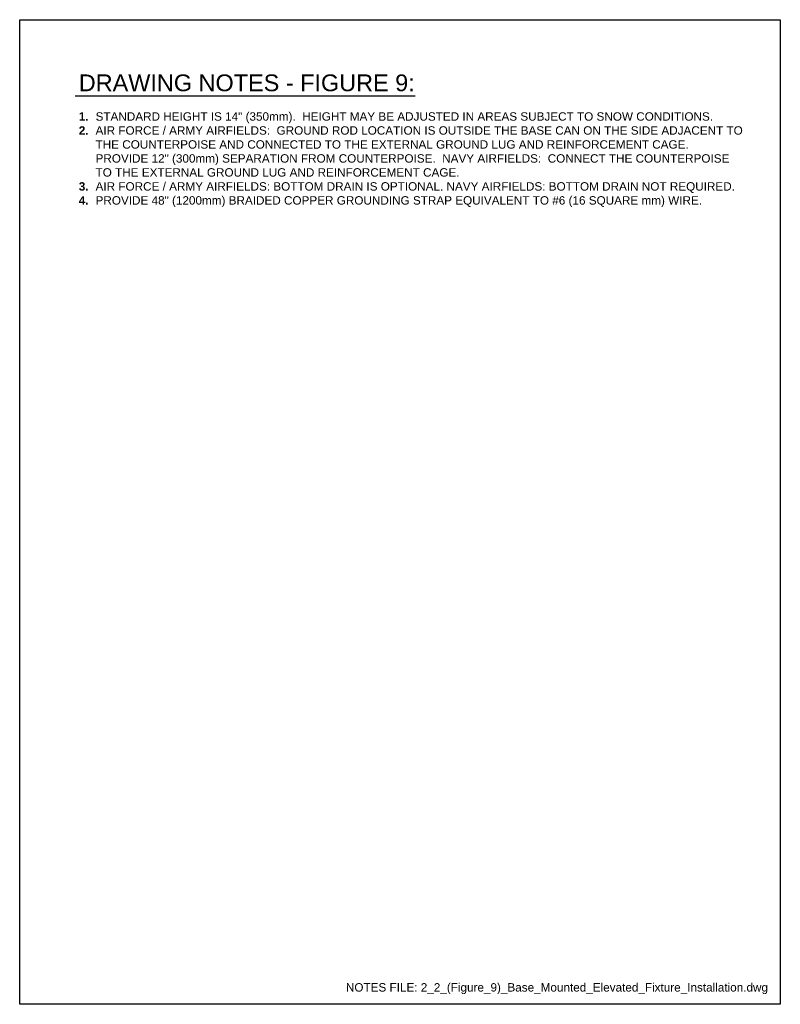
# Model space of a CAD drawing. Header units: inches. Extents: x 0 to 21.3, y 0 to 11.
# Tile 7 of 7: x 12.8 to 21.3, y 0 to 11. Entities that reach past the tile are written whole.
import ezdxf
from ezdxf.enums import TextEntityAlignment as Align

# ---------------------------------------------------------------- set-up
doc = ezdxf.new("R2010")
doc.units = ezdxf.units.IN
doc.header["$LTSCALE"] = 0.375
doc.header["$MEASUREMENT"] = 0
doc.layers.add('G-ANNO-RDME', color=5, linetype='CONTINUOUS', lineweight=18)
doc.layers.add('G-ANNO-TEXT', color=7, linetype='CONTINUOUS')
doc.layers.add('G-ANNO-TTLB', color=7, linetype='CONTINUOUS')
doc.styles.add('00-E-TITLE-1_1', font='arial.ttf', dxfattribs={"height": 0.1875})
doc.styles.add('01-E-BLDG-1_1', font='arial.ttf', dxfattribs={"height": 0.09375})

msp = doc.modelspace()

# ---------------------------------------------------------------- linework, layer by layer
at = {"layer": 'G-ANNO-TEXT', "linetype": 'Continuous', "lineweight": 30}
msp.add_line((13.3713, 10.14903), (17.1706, 10.14903), dxfattribs=at)
at = {"layer": 'G-ANNO-TTLB'}
msp.add_lwpolyline([(12.75, 11), (21.25, 11), (21.25, 0), (12.75, 0)], close=True, dxfattribs=at)

# ---------------------------------------------------------------- texts
at = {"layer": 'G-ANNO-RDME', "insert": (21.11242, 0.11416), "char_height": 0.09375, "width": 7.0264495, "attachment_point": 9, "style": '01-E-BLDG-1_1'}
msp.add_mtext('NOTES FILE: 2_2_(Figure_9)_Base_Mounted_Elevated_Fixture_Installation.dwg', dxfattribs=at)
at = {"layer": 'G-ANNO-TEXT', "style": '00-E-TITLE-1_1'}
msp.add_text('DRAWING NOTES - FIGURE 9:', height=0.1875, dxfattribs=at).set_placement((13.41045, 10.1447), align=Align.BOTTOM_LEFT)
at = {"layer": 'G-ANNO-TEXT', "insert": (13.41045, 9.96565), "char_height": 0.09375, "width": 7.4237884, "attachment_point": 1, "style": '01-E-BLDG-1_1'}
msp.add_mtext('\\A1;\\pi-0.1875,l0.1875,t0.1875;{\\fArial|b1|i0|c0|p34;1.^I}STANDARD HEIGHT IS 14" (350mm).  HEIGHT MAY BE ADJUSTED IN AREAS SUBJECT TO SNOW CONDITIONS.\\P{\\fArial|b1|i0|c0|p34;2.^I}AIR FORCE / ARMY AIRFIELDS:  GROUND ROD LOCATION IS OUTSIDE THE BASE CAN ON THE SIDE ADJACENT TO THE COUNTERPOISE AND CONNECTED TO THE EXTERNAL GROUND LUG AND REINFORCEMENT CAGE.  PROVIDE 12" (300mm) SEPARATION FROM COUNTERPOISE.  NAVY AIRFIELDS:  CONNECT THE COUNTERPOISE TO THE EXTERNAL GROUND LUG AND REINFORCEMENT CAGE.\\P{\\fArial|b1|i0|c0|p34;3.^I}AIR FORCE / ARMY AIRFIELDS: BOTTOM DRAIN IS OPTIONAL. NAVY AIRFIELDS: BOTTOM DRAIN NOT REQUIRED.\\P{\\fArial|b1|i0|c0|p34;4.^I}PROVIDE 48" (1200mm) BRAIDED COPPER GROUNDING STRAP EQUIVALENT TO #6 (16 SQUARE mm) WIRE.', dxfattribs=at)

doc.saveas('drawing.dxf')
